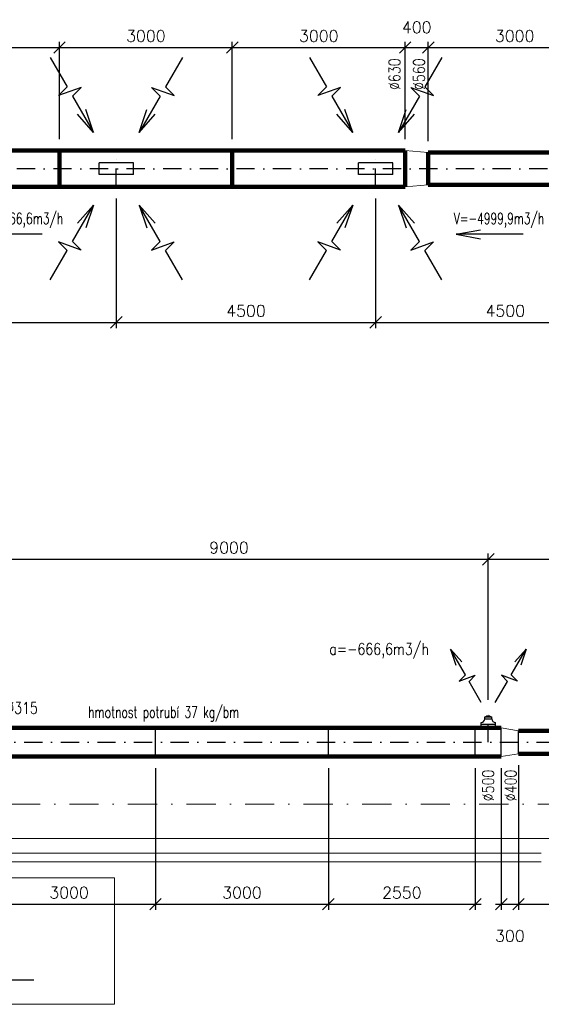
# Model space of a CAD drawing. Header units: millimetres. Extents: x -746391 to 410178, y -169697 to 100555.
# Tile 115 of 179: x 92498 to 101550, y -3475 to 13611. Entities that reach past the tile are written whole.
import ezdxf
from ezdxf.enums import TextEntityAlignment as Align
from ezdxf.lldxf.tags import DXFTag

# ---------------------------------------------------------------- set-up
doc = ezdxf.new("R2010")
doc.units = ezdxf.units.MM
for name, pattern in [('CENTERX2', [101.6, 63.5, -12.7, 12.7, -12.7]), ('DASHDOT', [25.4, 12.7, -6.35, 0, -6.35]), ('ČERCHOVANÁ', [25.4, 12.7, -6.35, 0, -6.35])]:
    doc.linetypes.add(name, pattern=pattern)
doc.layers.get('0').update_dxf_attribs({"color": 9})
doc.layers.get('Defpoints').update_dxf_attribs({"color": 9})
for name, color, linetype, lineweight in [('A99_N_kce-rez-sil', 9, 'Continuous', 18), ('A99_N_osy', 9, 'CENTERX2', 9), ('A99_S_kce-pohl', 9, 'Continuous', 5), ('A99_S_kce-rez-ten', 9, 'Continuous', 9), ('VZT-KOTY', 2, 'Continuous', 25)]:
    doc.layers.add(name, color=color, linetype=linetype, lineweight=lineweight)
for name, color, linetype in [('VZT-KÓTY', 2, 'Continuous'), ('VZT-ODVOD-NEVID', 4, 'ACAD_ISO02W100'), ('VZT-ODVOD-OSY', 30, 'ČERCHOVANÁ'), ('VZT-ODVOD-ZAŘÍZENÍ', 150, 'Continuous'), ('VZT-PŘÍOD-OSY', 1, 'ČERCHOVANÁ'), ('VZT-PŘÍVOD-VÝKON', 2, 'Continuous'), ('VZT-PŘÍVOD-ZAŘÍZENÍ', 3, 'Continuous')]:
    doc.layers.add(name, color=color, linetype=linetype)
doc.styles.add('RomanS', font='romans.shx')
tags = doc.linetypes.add('ACAD_ISO02W100', pattern=[15, 12, -3]).pattern_tags.tags
tags[6:7] = [DXFTag(74, 4), DXFTag(75, 0), DXFTag(340, '0'), DXFTag(46, 1.0), DXFTag(50, 0.0), DXFTag(44, 0.0), DXFTag(45, 0.0)]
tags[4:5] = [DXFTag(74, 4), DXFTag(75, 0), DXFTag(340, '0'), DXFTag(46, 1.0), DXFTag(50, 0.0), DXFTag(44, 0.0), DXFTag(45, 0.0)]
doc.dimstyles.new('VZT100', dxfattribs={"dimscale": 100, "dimtxt": 2, "dimasz": 2, "dimexe": 1, "dimexo": 2, "dimgap": 1, "dimtad": 1, "dimtoh": 1, "dimdec": 0, "dimzin": 0, "dimdsep": 46, "dimtxsty": 'RomanS', "dimblk": 'OBLIQUE', "dimcen": 1, "dimdle": 1, "dimclrd": 256, "dimclre": 256, "dimclrt": 256, "dimadec": 0, "dimazin": 0, "dimtfac": 1, "dimtdec": 0, "dimtmove": 2, "dimatfit": 3, "dimldrblk": 'OBLIQUE', "dimfxl": 1, "dimtolj": 1, "dimtzin": 0, "dimarcsym": 0})

# ---------------------------------------------------------------- blocks, each defined once
blk = doc.blocks.new('_Oblique')
at = {"color": 0, "linetype": 'ByBlock', "lineweight": -2}
blk.add_line((-0.5, -0.5), (0.5, 0.5), dxfattribs=at)
blk = doc.blocks.new('*D1605')
at = {"layer": 'Defpoints', "color": 0, "linetype": 'Continuous', "lineweight": 18, "ltscale": 0.5, "transparency": 16777216}
for p in [(91855, 823.5), (94855, 823.5), (94855, -1737.546794)]:
    blk.add_point(p, dxfattribs=at)
at = {"layer": 'VZT-KÓTY', "linetype": 'Continuous', "lineweight": -2, "ltscale": 0.5, "transparency": 16777216}
for p, q in [((91855, 623.5), (91855, -1837.546794)), ((94855, 623.5), (94855, -1837.546794)), ((91755, -1737.546794), (94955, -1737.546794))]:
    blk.add_line(p, q, dxfattribs=at)
at = {"layer": 'VZT-KÓTY', "linetype": 'Continuous', "lineweight": -2, "ltscale": 0.5, "transparency": 16777216, "xscale": 200, "yscale": 200, "zscale": 200, "rotation": 180}
blk.add_blockref('_Oblique', (91855, -1737.546794), dxfattribs=at)
at = {"layer": 'VZT-KÓTY', "linetype": 'Continuous', "lineweight": -2, "ltscale": 0.5, "transparency": 16777216, "xscale": 200, "yscale": 200, "zscale": 200}
blk.add_blockref('_Oblique', (94855, -1737.546794), dxfattribs=at)
at = {"layer": 'VZT-KÓTY', "linetype": 'Continuous', "lineweight": 18, "ltscale": 0.5, "transparency": 16777216, "insert": (93355, -1537.546794), "char_height": 200, "attachment_point": 5, "style": 'RomanS'}
blk.add_mtext('\\A1;3000', dxfattribs=at)
blk = doc.blocks.new('*D1606')
at = {"layer": 'Defpoints', "color": 0, "linetype": 'Continuous', "lineweight": 18, "ltscale": 0.5, "transparency": 16777216}
for p in [(94855, 823.5), (97855, 823.5), (97855, -1737.546794)]:
    blk.add_point(p, dxfattribs=at)
at = {"layer": 'VZT-KÓTY', "linetype": 'Continuous', "lineweight": -2, "ltscale": 0.5, "transparency": 16777216}
for p, q in [((94855, 623.5), (94855, -1837.546794)), ((97855, 623.5), (97855, -1837.546794)), ((94755, -1737.546794), (97955, -1737.546794))]:
    blk.add_line(p, q, dxfattribs=at)
at = {"layer": 'VZT-KÓTY', "linetype": 'Continuous', "lineweight": -2, "ltscale": 0.5, "transparency": 16777216, "xscale": 200, "yscale": 200, "zscale": 200, "rotation": 180}
blk.add_blockref('_Oblique', (94855, -1737.546794), dxfattribs=at)
at = {"layer": 'VZT-KÓTY', "linetype": 'Continuous', "lineweight": -2, "ltscale": 0.5, "transparency": 16777216, "xscale": 200, "yscale": 200, "zscale": 200}
blk.add_blockref('_Oblique', (97855, -1737.546794), dxfattribs=at)
at = {"layer": 'VZT-KÓTY', "linetype": 'Continuous', "lineweight": 18, "ltscale": 0.5, "transparency": 16777216, "insert": (96355, -1537.546794), "char_height": 200, "attachment_point": 5, "style": 'RomanS'}
blk.add_mtext('\\A1;3000', dxfattribs=at)
blk = doc.blocks.new('*D1607')
at = {"layer": 'Defpoints', "color": 0, "linetype": 'Continuous', "lineweight": 18, "ltscale": 0.5, "transparency": 16777216}
for p in [(97855, 823.5), (100405, 823.5), (100405, -1737.546794)]:
    blk.add_point(p, dxfattribs=at)
at = {"layer": 'VZT-KÓTY', "linetype": 'Continuous', "lineweight": -2, "ltscale": 0.5, "transparency": 16777216}
for p, q in [((97855, 623.5), (97855, -1837.546794)), ((100405, 623.5), (100405, -1837.546794)), ((97755, -1737.546794), (100505, -1737.546794))]:
    blk.add_line(p, q, dxfattribs=at)
at = {"layer": 'VZT-KÓTY', "linetype": 'Continuous', "lineweight": -2, "ltscale": 0.5, "transparency": 16777216, "xscale": 200, "yscale": 200, "zscale": 200, "rotation": 180}
blk.add_blockref('_Oblique', (97855, -1737.546794), dxfattribs=at)
at = {"layer": 'VZT-KÓTY', "linetype": 'Continuous', "lineweight": -2, "ltscale": 0.5, "transparency": 16777216, "xscale": 200, "yscale": 200, "zscale": 200}
blk.add_blockref('_Oblique', (100405, -1737.546794), dxfattribs=at)
at = {"layer": 'VZT-KÓTY', "linetype": 'Continuous', "lineweight": 18, "ltscale": 0.5, "transparency": 16777216, "insert": (99130, -1537.546794), "char_height": 200, "attachment_point": 5, "style": 'RomanS'}
blk.add_mtext('\\A1;2550', dxfattribs=at)
blk = doc.blocks.new('*D1608')
at = {"layer": 'Defpoints', "color": 0, "linetype": 'Continuous', "lineweight": 18, "ltscale": 0.5, "transparency": 16777216}
for p in [(101155, 873.5), (100855, 823.5), (101155, -1737.546794)]:
    blk.add_point(p, dxfattribs=at)
at = {"layer": 'VZT-KÓTY', "linetype": 'Continuous', "lineweight": -2, "ltscale": 0.5, "transparency": 16777216}
for p, q in [((100855, 623.5), (100855, -1837.546794)), ((101155, 673.5), (101155, -1837.546794)), ((100755, -1737.546794), (101255, -1737.546794))]:
    blk.add_line(p, q, dxfattribs=at)
at = {"layer": 'VZT-KÓTY', "linetype": 'Continuous', "lineweight": -2, "ltscale": 0.5, "transparency": 16777216, "xscale": 200, "yscale": 200, "zscale": 200, "rotation": 180}
blk.add_blockref('_Oblique', (100855, -1737.546794), dxfattribs=at)
at = {"layer": 'VZT-KÓTY', "linetype": 'Continuous', "lineweight": -2, "ltscale": 0.5, "transparency": 16777216, "xscale": 200, "yscale": 200, "zscale": 200}
blk.add_blockref('_Oblique', (101155, -1737.546794), dxfattribs=at)
at = {"layer": 'VZT-KÓTY', "linetype": 'Continuous', "lineweight": 18, "ltscale": 0.5, "transparency": 16777216, "insert": (101005, -2287.546794), "char_height": 200, "attachment_point": 5, "style": 'RomanS'}
blk.add_mtext('\\A1;300', dxfattribs=at)
blk = doc.blocks.new('*D1609')
at = {"layer": 'Defpoints', "color": 0, "linetype": 'Continuous', "lineweight": 18, "ltscale": 0.5, "transparency": 16777216}
for p in [(101155, 873.5), (104155, 873.5), (104155, -1737.546794)]:
    blk.add_point(p, dxfattribs=at)
at = {"layer": 'VZT-KÓTY', "linetype": 'Continuous', "lineweight": -2, "ltscale": 0.5, "transparency": 16777216}
for p, q in [((101155, 673.5), (101155, -1837.546794)), ((104155, 673.5), (104155, -1837.546794)), ((101055, -1737.546794), (104255, -1737.546794))]:
    blk.add_line(p, q, dxfattribs=at)
at = {"layer": 'VZT-KÓTY', "linetype": 'Continuous', "lineweight": -2, "ltscale": 0.5, "transparency": 16777216, "xscale": 200, "yscale": 200, "zscale": 200, "rotation": 180}
blk.add_blockref('_Oblique', (101155, -1737.546794), dxfattribs=at)
at = {"layer": 'VZT-KÓTY', "linetype": 'Continuous', "lineweight": -2, "ltscale": 0.5, "transparency": 16777216, "xscale": 200, "yscale": 200, "zscale": 200}
blk.add_blockref('_Oblique', (104155, -1737.546794), dxfattribs=at)
at = {"layer": 'VZT-KÓTY', "linetype": 'Continuous', "lineweight": 18, "ltscale": 0.5, "transparency": 16777216, "insert": (102655, -1537.546794), "char_height": 200, "attachment_point": 5, "style": 'RomanS'}
blk.add_mtext('\\A1;3000', dxfattribs=at)
blk = doc.blocks.new('*D1744')
at = {"layer": 'Defpoints', "color": 0, "linetype": 'Continuous', "lineweight": 18, "ltscale": 0.5, "transparency": 16777216}
for p in [(93188, 13129), (90188, 11340), (93188, 11340)]:
    blk.add_point(p, dxfattribs=at)
at = {"layer": 'VZT-KÓTY', "linetype": 'Continuous', "lineweight": -2, "ltscale": 0.5, "transparency": 16777216}
for p, q in [((90188, 11540), (90188, 13229)), ((93188, 11540), (93188, 13229)), ((90088, 13129), (93288, 13129))]:
    blk.add_line(p, q, dxfattribs=at)
at = {"layer": 'VZT-KÓTY', "linetype": 'Continuous', "lineweight": -2, "ltscale": 0.5, "transparency": 16777216, "xscale": 200, "yscale": 200, "zscale": 200, "rotation": 180}
blk.add_blockref('_Oblique', (90188, 13129), dxfattribs=at)
at = {"layer": 'VZT-KÓTY', "linetype": 'Continuous', "lineweight": -2, "ltscale": 0.5, "transparency": 16777216, "xscale": 200, "yscale": 200, "zscale": 200}
blk.add_blockref('_Oblique', (93188, 13129), dxfattribs=at)
at = {"layer": 'VZT-KÓTY', "linetype": 'Continuous', "lineweight": 18, "ltscale": 0.5, "transparency": 16777216, "insert": (91688, 13329), "char_height": 200, "attachment_point": 5, "style": 'RomanS'}
blk.add_mtext('\\A1;3000', dxfattribs=at)
blk = doc.blocks.new('*D1745')
at = {"layer": 'Defpoints', "color": 0, "linetype": 'Continuous', "lineweight": 18, "ltscale": 0.5, "transparency": 16777216}
for p in [(96188, 13129), (93188, 11340), (96188, 11340)]:
    blk.add_point(p, dxfattribs=at)
at = {"layer": 'VZT-KÓTY', "linetype": 'Continuous', "lineweight": -2, "ltscale": 0.5, "transparency": 16777216}
for p, q in [((93188, 11540), (93188, 13229)), ((96188, 11540), (96188, 13229)), ((93088, 13129), (96288, 13129))]:
    blk.add_line(p, q, dxfattribs=at)
at = {"layer": 'VZT-KÓTY', "linetype": 'Continuous', "lineweight": -2, "ltscale": 0.5, "transparency": 16777216, "xscale": 200, "yscale": 200, "zscale": 200, "rotation": 180}
blk.add_blockref('_Oblique', (93188, 13129), dxfattribs=at)
at = {"layer": 'VZT-KÓTY', "linetype": 'Continuous', "lineweight": -2, "ltscale": 0.5, "transparency": 16777216, "xscale": 200, "yscale": 200, "zscale": 200}
blk.add_blockref('_Oblique', (96188, 13129), dxfattribs=at)
at = {"layer": 'VZT-KÓTY', "linetype": 'Continuous', "lineweight": 18, "ltscale": 0.5, "transparency": 16777216, "insert": (94688, 13329), "char_height": 200, "attachment_point": 5, "style": 'RomanS'}
blk.add_mtext('\\A1;3000', dxfattribs=at)
blk = doc.blocks.new('*D1746')
at = {"layer": 'Defpoints', "color": 0, "linetype": 'Continuous', "lineweight": 18, "ltscale": 0.5, "transparency": 16777216}
for p in [(99188, 13129), (96188, 11340), (99188, 11340)]:
    blk.add_point(p, dxfattribs=at)
at = {"layer": 'VZT-KÓTY', "linetype": 'Continuous', "lineweight": -2, "ltscale": 0.5, "transparency": 16777216}
for p, q in [((96188, 11540), (96188, 13229)), ((99188, 11540), (99188, 13229)), ((96088, 13129), (99288, 13129))]:
    blk.add_line(p, q, dxfattribs=at)
at = {"layer": 'VZT-KÓTY', "linetype": 'Continuous', "lineweight": -2, "ltscale": 0.5, "transparency": 16777216, "xscale": 200, "yscale": 200, "zscale": 200, "rotation": 180}
blk.add_blockref('_Oblique', (96188, 13129), dxfattribs=at)
at = {"layer": 'VZT-KÓTY', "linetype": 'Continuous', "lineweight": -2, "ltscale": 0.5, "transparency": 16777216, "xscale": 200, "yscale": 200, "zscale": 200}
blk.add_blockref('_Oblique', (99188, 13129), dxfattribs=at)
at = {"layer": 'VZT-KÓTY', "linetype": 'Continuous', "lineweight": 18, "ltscale": 0.5, "transparency": 16777216, "insert": (97688, 13329), "char_height": 200, "attachment_point": 5, "style": 'RomanS'}
blk.add_mtext('\\A1;3000', dxfattribs=at)
blk = doc.blocks.new('*D1747')
at = {"layer": 'Defpoints', "color": 0, "linetype": 'Continuous', "lineweight": 18, "ltscale": 0.5, "transparency": 16777216}
for p in [(99588, 13129), (99188, 11340), (99588, 11305)]:
    blk.add_point(p, dxfattribs=at)
at = {"layer": 'VZT-KÓTY', "linetype": 'Continuous', "lineweight": -2, "ltscale": 0.5, "transparency": 16777216}
for p, q in [((99188, 11540), (99188, 13229)), ((99588, 11505), (99588, 13229)), ((99088, 13129), (99688, 13129))]:
    blk.add_line(p, q, dxfattribs=at)
at = {"layer": 'VZT-KÓTY', "linetype": 'Continuous', "lineweight": -2, "ltscale": 0.5, "transparency": 16777216, "xscale": 200, "yscale": 200, "zscale": 200, "rotation": 180}
blk.add_blockref('_Oblique', (99188, 13129), dxfattribs=at)
at = {"layer": 'VZT-KÓTY', "linetype": 'Continuous', "lineweight": -2, "ltscale": 0.5, "transparency": 16777216, "xscale": 200, "yscale": 200, "zscale": 200}
blk.add_blockref('_Oblique', (99588, 13129), dxfattribs=at)
at = {"layer": 'VZT-KÓTY', "linetype": 'Continuous', "lineweight": 18, "ltscale": 0.5, "transparency": 16777216, "insert": (99388, 13479), "char_height": 200, "attachment_point": 5, "style": 'RomanS'}
blk.add_mtext('\\A1;400', dxfattribs=at)
blk = doc.blocks.new('*D1748')
at = {"layer": 'Defpoints', "color": 0, "linetype": 'Continuous', "lineweight": 18, "ltscale": 0.5, "transparency": 16777216}
for p in [(102588, 13129), (99588, 11305), (102588, 11305)]:
    blk.add_point(p, dxfattribs=at)
at = {"layer": 'VZT-KÓTY', "linetype": 'Continuous', "lineweight": -2, "ltscale": 0.5, "transparency": 16777216}
for p, q in [((99588, 11505), (99588, 13229)), ((102588, 11505), (102588, 13229)), ((99488, 13129), (102688, 13129))]:
    blk.add_line(p, q, dxfattribs=at)
at = {"layer": 'VZT-KÓTY', "linetype": 'Continuous', "lineweight": -2, "ltscale": 0.5, "transparency": 16777216, "xscale": 200, "yscale": 200, "zscale": 200, "rotation": 180}
blk.add_blockref('_Oblique', (99588, 13129), dxfattribs=at)
at = {"layer": 'VZT-KÓTY', "linetype": 'Continuous', "lineweight": -2, "ltscale": 0.5, "transparency": 16777216, "xscale": 200, "yscale": 200, "zscale": 200}
blk.add_blockref('_Oblique', (102588, 13129), dxfattribs=at)
at = {"layer": 'VZT-KÓTY', "linetype": 'Continuous', "lineweight": 18, "ltscale": 0.5, "transparency": 16777216, "insert": (101088, 13329), "char_height": 200, "attachment_point": 5, "style": 'RomanS'}
blk.add_mtext('\\A1;3000', dxfattribs=at)
blk = doc.blocks.new('*D1758')
at = {"layer": 'Defpoints', "color": 0, "linetype": 'Continuous', "lineweight": 18, "ltscale": 0.5, "transparency": 16777216}
for p in [(83675, 10710), (94175, 10710), (94175, 8359)]:
    blk.add_point(p, dxfattribs=at)
at = {"layer": 'VZT-KÓTY', "linetype": 'Continuous', "lineweight": -2, "ltscale": 0.5, "transparency": 16777216}
for p, q in [((83675, 10510), (83675, 8259)), ((94175, 10510), (94175, 8259)), ((83575, 8359), (94275, 8359))]:
    blk.add_line(p, q, dxfattribs=at)
at = {"layer": 'VZT-KÓTY', "linetype": 'Continuous', "lineweight": -2, "ltscale": 0.5, "transparency": 16777216, "xscale": 200, "yscale": 200, "zscale": 200, "rotation": 180}
blk.add_blockref('_Oblique', (83675, 8359), dxfattribs=at)
at = {"layer": 'VZT-KÓTY', "linetype": 'Continuous', "lineweight": -2, "ltscale": 0.5, "transparency": 16777216, "xscale": 200, "yscale": 200, "zscale": 200}
blk.add_blockref('_Oblique', (94175, 8359), dxfattribs=at)
at = {"layer": 'VZT-KÓTY', "linetype": 'Continuous', "lineweight": 18, "ltscale": 0.5, "transparency": 16777216, "insert": (88925, 8559), "char_height": 200, "attachment_point": 5, "style": 'RomanS'}
blk.add_mtext('\\A1;10500', dxfattribs=at)
blk = doc.blocks.new('*D1759')
at = {"layer": 'Defpoints', "color": 0, "linetype": 'Continuous', "lineweight": 18, "ltscale": 0.5, "transparency": 16777216}
for p in [(94175, 10710), (98675, 10710), (98675, 8359)]:
    blk.add_point(p, dxfattribs=at)
at = {"layer": 'VZT-KÓTY', "linetype": 'Continuous', "lineweight": -2, "ltscale": 0.5, "transparency": 16777216}
for p, q in [((94175, 10510), (94175, 8259)), ((98675, 10510), (98675, 8259)), ((94075, 8359), (98775, 8359))]:
    blk.add_line(p, q, dxfattribs=at)
at = {"layer": 'VZT-KÓTY', "linetype": 'Continuous', "lineweight": -2, "ltscale": 0.5, "transparency": 16777216, "xscale": 200, "yscale": 200, "zscale": 200, "rotation": 180}
blk.add_blockref('_Oblique', (94175, 8359), dxfattribs=at)
at = {"layer": 'VZT-KÓTY', "linetype": 'Continuous', "lineweight": -2, "ltscale": 0.5, "transparency": 16777216, "xscale": 200, "yscale": 200, "zscale": 200}
blk.add_blockref('_Oblique', (98675, 8359), dxfattribs=at)
at = {"layer": 'VZT-KÓTY', "linetype": 'Continuous', "lineweight": 18, "ltscale": 0.5, "transparency": 16777216, "insert": (96425, 8559), "char_height": 200, "attachment_point": 5, "style": 'RomanS'}
blk.add_mtext('\\A1;4500', dxfattribs=at)
blk = doc.blocks.new('*D1760')
at = {"layer": 'Defpoints', "color": 0, "linetype": 'Continuous', "lineweight": 18, "ltscale": 0.5, "transparency": 16777216}
for p in [(98675, 10710), (103175, 10710), (103175, 8359)]:
    blk.add_point(p, dxfattribs=at)
at = {"layer": 'VZT-KÓTY', "linetype": 'Continuous', "lineweight": -2, "ltscale": 0.5, "transparency": 16777216}
for p, q in [((98675, 10510), (98675, 8259)), ((103175, 10510), (103175, 8259)), ((98575, 8359), (103275, 8359))]:
    blk.add_line(p, q, dxfattribs=at)
at = {"layer": 'VZT-KÓTY', "linetype": 'Continuous', "lineweight": -2, "ltscale": 0.5, "transparency": 16777216, "xscale": 200, "yscale": 200, "zscale": 200, "rotation": 180}
blk.add_blockref('_Oblique', (98675, 8359), dxfattribs=at)
at = {"layer": 'VZT-KÓTY', "linetype": 'Continuous', "lineweight": -2, "ltscale": 0.5, "transparency": 16777216, "xscale": 200, "yscale": 200, "zscale": 200}
blk.add_blockref('_Oblique', (103175, 8359), dxfattribs=at)
at = {"layer": 'VZT-KÓTY', "linetype": 'Continuous', "lineweight": 18, "ltscale": 0.5, "transparency": 16777216, "insert": (100925, 8559), "char_height": 200, "attachment_point": 5, "style": 'RomanS'}
blk.add_mtext('\\A1;4500', dxfattribs=at)
blk = doc.blocks.new('*D1874')
at = {"layer": 'Defpoints', "color": 0, "linetype": 'Continuous', "lineweight": 18, "ltscale": 0.5, "transparency": 16777216}
for p in [(100630, 4248), (91630, 1609), (100630, 1609)]:
    blk.add_point(p, dxfattribs=at)
at = {"layer": 'VZT-KOTY', "linetype": 'Continuous', "lineweight": -2, "ltscale": 0.5, "transparency": 16777216}
for p, q in [((91630, 1809), (91630, 4348)), ((100630, 1809), (100630, 4348)), ((91530, 4248), (100730, 4248))]:
    blk.add_line(p, q, dxfattribs=at)
at = {"layer": 'VZT-KOTY', "linetype": 'Continuous', "lineweight": -2, "ltscale": 0.5, "transparency": 16777216, "xscale": 200, "yscale": 200, "zscale": 200, "rotation": 180}
blk.add_blockref('_Oblique', (91630, 4248), dxfattribs=at)
at = {"layer": 'VZT-KOTY', "linetype": 'Continuous', "lineweight": -2, "ltscale": 0.5, "transparency": 16777216, "xscale": 200, "yscale": 200, "zscale": 200}
blk.add_blockref('_Oblique', (100630, 4248), dxfattribs=at)
at = {"layer": 'VZT-KOTY', "linetype": 'Continuous', "lineweight": 18, "ltscale": 0.5, "transparency": 16777216, "insert": (96130, 4448), "char_height": 200, "attachment_point": 5, "style": 'RomanS'}
blk.add_mtext('\\A1;9000', dxfattribs=at)
blk = doc.blocks.new('*D1875')
at = {"layer": 'Defpoints', "color": 0, "linetype": 'Continuous', "lineweight": 18, "ltscale": 0.5, "transparency": 16777216}
for p in [(109630, 4248), (100630, 1609), (109630, 1559)]:
    blk.add_point(p, dxfattribs=at)
at = {"layer": 'VZT-KOTY', "linetype": 'Continuous', "lineweight": -2, "ltscale": 0.5, "transparency": 16777216}
for p, q in [((100630, 1809), (100630, 4348)), ((109630, 1759), (109630, 4348)), ((100530, 4248), (109730, 4248))]:
    blk.add_line(p, q, dxfattribs=at)
at = {"layer": 'VZT-KOTY', "linetype": 'Continuous', "lineweight": -2, "ltscale": 0.5, "transparency": 16777216, "xscale": 200, "yscale": 200, "zscale": 200, "rotation": 180}
blk.add_blockref('_Oblique', (100630, 4248), dxfattribs=at)
at = {"layer": 'VZT-KOTY', "linetype": 'Continuous', "lineweight": -2, "ltscale": 0.5, "transparency": 16777216, "xscale": 200, "yscale": 200, "zscale": 200}
blk.add_blockref('_Oblique', (109630, 4248), dxfattribs=at)
at = {"layer": 'VZT-KOTY', "linetype": 'Continuous', "lineweight": 18, "ltscale": 0.5, "transparency": 16777216, "insert": (105130, 4448), "char_height": 200, "attachment_point": 5, "style": 'RomanS'}
blk.add_mtext('\\A1;9000', dxfattribs=at)

msp = doc.modelspace()

# ---------------------------------------------------------------- linework, layer by layer
at = {"layer": 'A99_N_kce-rez-sil', "linetype": 'Continuous'}
for points in [[(101550, -850), (91550, -850)], [(101550, -1000), (91550, -1000)]]:
    msp.add_lwpolyline(points, dxfattribs=at)
at = {"layer": 'A99_N_osy', "linetype": 'DASHDOT', "ltscale": 40}
msp.add_line((187349.6, 0), (-3600, 0), dxfattribs=at)
at = {"layer": 'A99_S_kce-pohl'}
msp.add_line((90800, -600), (114300, -600), dxfattribs=at)
at = {"layer": 'A99_S_kce-rez-ten', "color": 1, "lineweight": 5}
msp.add_lwpolyline([(86678.2, -1278.1), (86678.2, -3474.6), (94141.7, -3474.6), (94141.7, -1278.1)], close=True, dxfattribs=at)
at = {"layer": 'VZT-KÓTY', "ltscale": 50}
msp.add_line((92742.9, -3056.5), (91519.8, -3056.5), dxfattribs=at)
at = {"layer": 'VZT-ODVOD-NEVID', "ltscale": 25}
for p, q in [((94475, 11125), (93875, 11125)), ((93875, 10925), (93875, 11125)), ((94475, 10925), (94475, 11125)), ((98975, 11125), (98375, 11125)), ((98375, 10925), (98375, 11125)), ((98975, 10925), (98975, 11125)), ((94475, 10925), (93875, 10925)), ((98975, 10925), (98375, 10925))]:
    msp.add_line(p, q, dxfattribs=at)
at = {"layer": 'VZT-ODVOD-OSY', "ltscale": 25}
for p, q in [((94175, 10710), (94175, 11340)), ((98675, 10710), (98675, 11340)), ((126425, 11025), (89750, 11025))]:
    msp.add_line(p, q, dxfattribs=at)
at = {"layer": 'VZT-ODVOD-ZAŘÍZENÍ', "lineweight": 90}
for p, q in [((99187.5, 11340), (89750, 11340)), ((93187.5, 10710), (93187.5, 11340)), ((96187.5, 10710), (96187.5, 11340)), ((99187.5, 10710), (99187.5, 11340)), ((108187.5, 11305), (99587.5, 11305)), ((99587.5, 10745), (99587.5, 11305)), ((99187.5, 10710), (89750, 10710)), ((108187.5, 10745), (99587.5, 10745))]:
    msp.add_line(p, q, dxfattribs=at)
at = {"layer": 'VZT-ODVOD-ZAŘÍZENÍ', "linetype": 'Continuous', "lineweight": 18, "ltscale": 0.5}
for p, q in [((99187.5, 11340), (99587.5, 11305)), ((99187.5, 10710), (99587.5, 10745))]:
    msp.add_line(p, q, dxfattribs=at)
at = {"layer": 'VZT-PŘÍOD-OSY', "ltscale": 25}
for p, q in [((100630, 1073.5), (100630, 1609.3)), ((89399.9, 1073.5), (136855, 1073.5))]:
    msp.add_line(p, q, dxfattribs=at)
at = {"layer": 'VZT-PŘÍVOD-VÝKON'}
for p, q in [((93026.4, 12956.2), (93322.1, 12443.9)), ((95323.6, 12956.2), (95027.9, 12443.9)), ((97526.4, 12956.2), (97822.1, 12443.9)), ((99823.6, 12956.2), (99527.9, 12443.9)), ((93322.1, 12443.9), (93172.3, 12294.1)), ((93563, 12436.3), (93172.3, 12294.1)), ((93413.1, 12286.4), (93563, 12436.3)), ((94787, 12436.3), (95177.7, 12294.1)), ((94936.9, 12286.4), (94787, 12436.3)), ((95027.9, 12443.9), (95177.7, 12294.1)), ((97822.1, 12443.9), (97672.3, 12294.1)), ((98063, 12436.3), (97672.3, 12294.1)), ((97913.1, 12286.4), (98063, 12436.3)), ((99287, 12436.3), (99677.7, 12294.1)), ((99436.9, 12286.4), (99287, 12436.3)), ((99527.9, 12443.9), (99677.7, 12294.1)), ((93413.1, 12286.4), (93777.1, 11655.9)), ((94936.9, 12286.4), (94572.9, 11655.9)), ((97913.1, 12286.4), (98277.1, 11655.9)), ((99436.9, 12286.4), (99072.9, 11655.9)), ((93777.1, 11655.9), (93501.4, 11969.6)), ((93777, 11655.3), (93643.2, 12050.9)), ((94572.9, 11655.9), (94848.6, 11969.6)), ((94573, 11655.3), (94706.8, 12050.9)), ((98277.1, 11655.9), (98001.4, 11969.6)), ((98277, 11655.3), (98143.2, 12050.9)), ((99072.9, 11655.9), (99348.6, 11969.6)), ((99073, 11655.3), (99206.8, 12050.9)), ((93413.1, 9763.6), (93777.1, 10394.1)), ((93777.1, 10394.1), (93501.4, 10080.4)), ((93777, 10394.7), (93643.2, 9999.1)), ((94936.9, 9763.6), (94572.9, 10394.1)), ((94572.9, 10394.1), (94848.6, 10080.4)), ((94573, 10394.7), (94706.8, 9999.1)), ((97913.1, 9763.6), (98277.1, 10394.1)), ((98277.1, 10394.1), (98001.4, 10080.4)), ((98277, 10394.7), (98143.2, 9999.1)), ((99436.9, 9763.6), (99072.9, 10394.1)), ((99072.9, 10394.1), (99348.6, 10080.4)), ((99073, 10394.7), (99206.8, 9999.1)), ((100071.6, 9886.9), (100493.7, 9963.7)), ((92886, 9886.9), (91720.8, 9886.9)), ((93563, 9613.7), (93172.3, 9755.9)), ((93322.1, 9606.1), (93172.3, 9755.9)), ((93413.1, 9763.6), (93563, 9613.7)), ((94936.9, 9763.6), (94787, 9613.7)), ((94787, 9613.7), (95177.7, 9755.9)), ((95027.9, 9606.1), (95177.7, 9755.9)), ((98063, 9613.7), (97672.3, 9755.9)), ((97822.1, 9606.1), (97672.3, 9755.9)), ((97913.1, 9763.6), (98063, 9613.7)), ((99436.9, 9763.6), (99287, 9613.7)), ((99287, 9613.7), (99677.7, 9755.9)), ((99527.9, 9606.1), (99677.7, 9755.9)), ((100071.6, 9886.9), (100493.7, 9810.1)), ((101236.8, 9886.9), (100071.6, 9886.9)), ((93026.4, 9093.8), (93322.1, 9606.1)), ((95323.6, 9093.8), (95027.9, 9606.1)), ((97526.4, 9093.8), (97822.1, 9606.1)), ((99823.6, 9093.8), (99527.9, 9606.1)), ((100231.7, 2239.7), (99971.7, 2690.1)), ((99971.7, 2690.1), (100168.6, 2466)), ((99971.8, 2690.5), (100067.4, 2407.9)), ((101028.3, 2239.7), (101288.3, 2690.1)), ((101288.3, 2690.1), (101091.4, 2466)), ((101288.2, 2690.5), (101192.6, 2407.9)), ((100231.7, 2239.7), (100124.6, 2132.6)), ((100124.6, 2132.6), (100403.7, 2234.2)), ((100296.7, 2127.2), (100403.7, 2234.2)), ((101135.4, 2132.6), (100856.3, 2234.2)), ((100963.3, 2127.2), (100856.3, 2234.2)), ((101028.3, 2239.7), (101135.4, 2132.6)), ((100507.9, 1761.2), (100296.7, 2127.2)), ((100752.1, 1761.2), (100963.3, 2127.2))]:
    msp.add_line(p, q, dxfattribs=at)
at = {"layer": 'VZT-PŘÍVOD-ZAŘÍZENÍ'}
for p, q in [((100505, 1323.5), (100505, 1417.3)), ((100505, 1386), (100755, 1386)), ((100567.5, 1479.8), (100567.5, 1511)), ((100567.5, 1511), (100692.5, 1511)), ((100567.5, 1479.8), (100692.5, 1479.8)), ((100692.5, 1479.8), (100692.5, 1511)), ((100755, 1323.5), (100755, 1417.3)), ((94855, 823.5), (94855, 1323.5)), ((97855, 823.5), (97855, 1323.5)), ((100405, 823.5), (100405, 1323.5)), ((100855, 823.5), (100855, 1323.5)), ((101155, 873.5), (101155, 1273.5))]:
    msp.add_line(p, q, dxfattribs=at)
at = {"layer": 'VZT-PŘÍVOD-ZAŘÍZENÍ', "lineweight": 90}
for p, q in [((89899.9, 1323.5), (100855, 1323.5)), ((101155, 1273.5), (118855, 1273.5)), ((101155, 873.5), (118855, 873.5)), ((89899.9, 823.5), (100855, 823.5))]:
    msp.add_line(p, q, dxfattribs=at)
at = {"layer": 'VZT-PŘÍVOD-ZAŘÍZENÍ', "linetype": 'Continuous', "lineweight": 18, "ltscale": 0.5}
for p, q in [((100855, 1323.5), (101155, 1273.5)), ((100855, 823.5), (101155, 873.5))]:
    msp.add_line(p, q, dxfattribs=at)
at = {"layer": 'VZT-PŘÍVOD-ZAŘÍZENÍ'}
for centre, radius, start, end in [((100505, 1479.8), 62.5, 270, 0), ((100630, 1479.8), 51.6, 37.27683, 142.72317), ((100755, 1479.8), 62.5, 180, 270)]:
    msp.add_arc(centre, radius, start, end, dxfattribs=at)

# ---------------------------------------------------------------- texts
at = {"layer": 'VZT-KÓTY', "style": 'RomanS', "width": 0.8}
for s, rotation, p in [('%%C630', 90, (99102.4, 12390.9)), ('%%C560', 90, (99528.3, 12390.9)), ('%%C315', 0, (92263.8, 1568.1)), ('%%C500', 90, (100727.8, 47.9)), ('%%C400', 90, (101119.9, 47.9))]:
    msp.add_text(s, height=200, rotation=rotation, dxfattribs=at).set_placement(p)
msp.add_text('a=-666,6m3/h', height=200, dxfattribs=at).set_placement((98736, 2531.6), align=Align.BOTTOM_CENTER)
at = {"layer": 'VZT-PŘÍVOD-VÝKON', "style": 'RomanS', "width": 0.7}
for s, p in [('V=-6666,6m3/h', (92465.3, 10006.4)), ('V=-4999,9m3/h', (100816.1, 10006.4))]:
    msp.add_text(s, height=193.375, dxfattribs=at).set_placement(p, align=Align.BOTTOM_CENTER)
msp.add_text('hmotnost potrubí 37 kg/bm', height=193.375, dxfattribs=at).set_placement((94996.6, 1499), align=Align.CENTER)

# ---------------------------------------------------------------- dimensions: what is measured, and where the dimension line sits
at = {"layer": 'VZT-KOTY', "linetype": 'Continuous', "lineweight": 18, "ltscale": 0.5}
for base, p1, p2, picture, middle in [((100630, 4247.6), (91630, 1609.3), (100630, 1609.3), '*D1874', (96130, 4447.6)), ((109630, 4247.6), (100630, 1609.3), (109630, 1559.3), '*D1875', (105130, 4447.6))]:
    dim = msp.add_linear_dim(base=base, p1=p1, p2=p2, dimstyle='VZT100', dxfattribs=at)
    dim.commit()
    dim.dimension.update_dxf_attribs({"geometry": picture, "text_midpoint": middle})
at = {"layer": 'VZT-KÓTY', "linetype": 'Continuous', "lineweight": 18, "ltscale": 0.5}
for base, p1, p2, picture, middle in [((99587.5, 13129.4), (99187.5, 11340), (99587.5, 11305), '*D1747', (99387.5, 13479.4)), ((93187.5, 13129.4), (90187.5, 11340), (93187.5, 11340), '*D1744', (91687.5, 13329.4)), ((96187.5, 13129.4), (93187.5, 11340), (96187.5, 11340), '*D1745', (94687.5, 13329.4)), ((99187.5, 13129.4), (96187.5, 11340), (99187.5, 11340), '*D1746', (97687.5, 13329.4)), ((102587.5, 13129.4), (99587.5, 11305), (102587.5, 11305), '*D1748', (101087.5, 13329.4)), ((94175, 8358.8), (83675, 10710), (94175, 10710), '*D1758', (88925, 8558.8)), ((98675, 8358.8), (94175, 10710), (98675, 10710), '*D1759', (96425, 8558.8)), ((103175, 8358.8), (98675, 10710), (103175, 10710), '*D1760', (100925, 8558.8)), ((101155, -1737.5), (100855, 823.5), (101155, 873.5), '*D1608', (101005, -2287.5)), ((104155, -1737.5), (101155, 873.5), (104155, 873.5), '*D1609', (102655, -1537.5)), ((94855, -1737.5), (91855, 823.5), (94855, 823.5), '*D1605', (93355, -1537.5)), ((97855, -1737.5), (94855, 823.5), (97855, 823.5), '*D1606', (96355, -1537.5)), ((100405, -1737.5), (97855, 823.5), (100405, 823.5), '*D1607', (99130, -1537.5))]:
    dim = msp.add_linear_dim(base=base, p1=p1, p2=p2, dimstyle='VZT100', dxfattribs=at)
    dim.commit()
    dim.dimension.update_dxf_attribs({"geometry": picture, "text_midpoint": middle})

doc.saveas('drawing.dxf')
